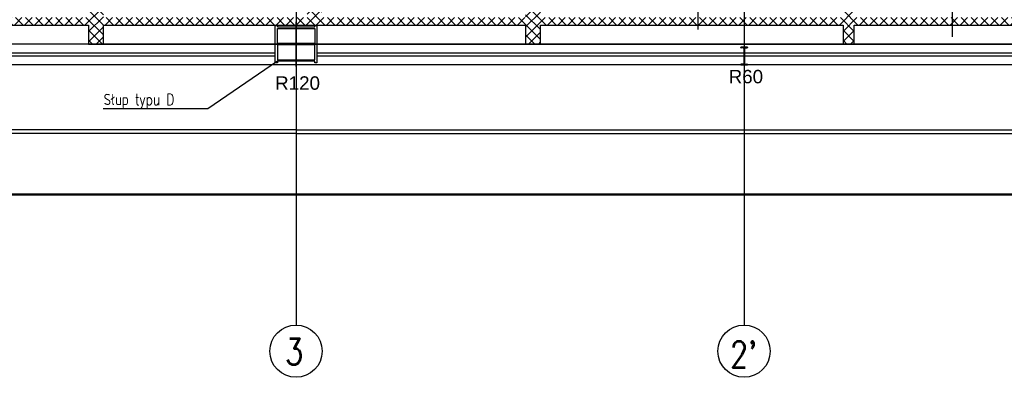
# Model space of a CAD drawing. Header units: centimetres. Extents: x -228435 to 111511, y -89367 to 428125.
# Tile 153 of 216: x -14240 to -1055, y 533 to 5328. Entities that reach past the tile are written whole.
import ezdxf

# ---------------------------------------------------------------- set-up
doc = ezdxf.new("R2010")
doc.units = ezdxf.units.CM
doc.header["$LTSCALE"] = 50
doc.linetypes.add('DASHDOT2', pattern=[12.7, 6.35, -3.175, 0, -3.175])
for name, color, linetype in [('ARCH_GK', 8, 'Continuous'), ('ARCH_INFO_ODPORNOŚĆ OGNIOWA', 8, 'Continuous'), ('ARCH_INFO_OPISY', 8, 'Continuous'), ('ARCH_INFO_OPISY_PRZEGRODY', 8, 'Continuous'), ('ARCH_INFO_OSIE_IST', 8, 'DASHDOT2'), ('ARCH_INFO_OSIE_OPISY_IST', 8, 'Continuous'), ('ARCH_MUROWANE_IST', 8, 'Continuous'), ('ARCH_PRZEKROJOWE_IST', 8, 'Continuous'), ('ARCH_STAL_IST', 8, 'Continuous'), ('bgde_urządzenia', 3, 'Continuous'), ('Osie rzutów$0$ARCH_INFO_OSIE_OPISY_IST', 8, 'Continuous')]:
    doc.layers.add(name, color=color, linetype=linetype)
doc.styles.add('Arial', font='ARIAL.TTF')
doc.styles.add('ROMANS-250-CM', font='romans.shx', dxfattribs={"width": 0.8, "height": 50})
doc.styles.add('ROMANS-50-CM', font='romans.shx', dxfattribs={"width": 0.8, "height": 10})
doc.dimstyles.new('ISO-25', dxfattribs={"dimtxt": 2.5, "dimasz": 2.5, "dimexe": 1.25, "dimexo": 0.625, "dimtad": 1, "dimtxsty": 'Standard', "dimcen": 2.5, "dimadec": 0, "dimazin": 0, "dimtfac": 1, "dimtmove": 0, "dimatfit": 3, "dimfxl": 0, "dimarcsym": 0})

# ---------------------------------------------------------------- blocks, each defined once
blk = doc.blocks.new('Osie rzutów')
at = {"layer": 'ARCH_INFO_OSIE_IST', "ltscale": 10}
for p, q in [((11060, 12510), (11060, 4623.3)), ((11660, 12510), (11660, 4623.3)), ((11060, 4970), (11060, 5030)), ((4436, 5000), (15156.5, 5000)), ((11090, 5000), (11030, 5000))]:
    blk.add_line(p, q, dxfattribs=at)
at = {"layer": 'ARCH_INFO_OSIE_OPISY_IST'}
for centre in [(11060, 4588.3), (11660, 4588.3)]:
    blk.add_circle(centre, 35, dxfattribs=at)
at = {"layer": 'ARCH_INFO_OSIE_OPISY_IST', "style": 'ROMANS-250-CM', "width": 0.8}
for s, p in [('3', (11045.6, 4570.2)), ("2'", (11641.3, 4566.6))]:
    blk.add_text(s, height=35, dxfattribs=at).set_placement(p)

msp = doc.modelspace()

# ---------------------------------------------------------------- hatches: boundary and pattern name
at = {"layer": 'ARCH_GK', "linetype": 'Continuous', "lineweight": -3}
h = msp.add_hatch(dxfattribs=at)
h.set_pattern_fill('ANSI37', color=256, scale=30, angle=-360, style=0)
h.set_pattern_definition([(45, (-121140, -45000), (-67.35192, 67.35192), []), (135, (-121140, -45000), (-67.35192, -67.35192), [])])
h.paths.add_polyline_path([(-21000, 9385), (-21000, 9125), (-22040.00002, 9125), (-22040.00002, 8935), (-20810, 8935), (-20810, 9195), (-17520, 9195), (-17520, 8785), (-21885, 8785), (-21885, 5255), (-17520, 5255), (-17520, 5000), (-17370, 5000), (-17370, 5255), (-15970, 5255), (-13320, 5255), (-13320, 5000), (-13120, 5000), (-13120, 5255), (-7465, 5255), (-7465, 5000), (-7265, 5000), (-7265, 5255), (-3215, 5255), (-3215, 5000), (-3065, 5000), (-3065, 5255), (3210, 5255), (3210, 5000), (3410, 5000), (3410, 11345), (3210, 11345), (3210, 9385), (2525, 9385), (2525, 9185), (3210, 9185), (3210, 5355), (1375, 5355), (1375, 9185), (1375, 9385), (1225, 9385), (-8228.75, 9385), (-8228.75, 9045), (-8228.75, 8945), (-7465, 8945), (-7465, 7327), (-7265, 7327), (-7265, 8945), (-3215, 8945), (-3215, 7305), (-3065, 7305), (-3065, 7850), (-3065, 8945), (1225, 8945), (1225, 5355), (-3065, 5355), (-3065, 6075), (-3215, 6075), (-3215, 5355), (-7265, 5355), (-7265, 5825), (-7465, 5825), (-7465, 5355), (-10192.5, 5355), (-10192.5, 8945), (-9428.75, 8945), (-9428.75, 9045), (-9428.75, 9385), (-11156.25, 9385), (-11156.25, 9045), (-11156.25, 8945), (-10392.5, 8945), (-10392.5, 5355), (-13120, 5355), (-13120, 5825), (-13320, 5825), (-13320, 5355), (-16070, 5355), (-17370, 5355), (-17370, 6075), (-17520, 6075), (-17520, 5355), (-21810, 5355), (-21810, 8685), (-17520, 8685), (-17520, 7305), (-17370, 7305), (-17370, 8945), (-13320, 8945), (-13320, 7327), (-13120, 7327), (-13120, 8945), (-12356.25, 8945), (-12356.25, 9045), (-12356.25, 9385)])
h.paths.add_polyline_path([(-13320, 9195), (-13320, 9045), (-17370, 9045), (-17370, 9195)], flags=16)
h.paths.add_polyline_path([(-13120, 9195), (-12431.25, 9195), (-12431.25, 9045), (-13120, 9045)], flags=16)
h.paths.add_polyline_path([(-11081.25, 9195), (-10392.5, 9195), (-10392.5, 9045), (-11081.25, 9045)], flags=16)
h.paths.add_polyline_path([(-10192.5, 9195), (-9503.75, 9195), (-9503.75, 9045), (-10192.5, 9045)], flags=16)
h.paths.add_polyline_path([(-8153.75, 9195), (-7465, 9195), (-7465, 9045), (-8153.75, 9045)], flags=16)
h.paths.add_polyline_path([(-7265, 9195), (-3215, 9195), (-3215, 9045), (-7265, 9045)], flags=16)
h.paths.add_polyline_path([(-3065, 9195), (1225, 9195), (1225, 9045), (-3065, 9045)], flags=16)

# ---------------------------------------------------------------- linework, layer by layer
for p, q in [((-15970, 5255, 630), (-13320, 5255, 630)), ((-13320, 5255, 630), (-13320, 5000, 630)), ((-13120, 5000, 630), (-13120, 5255, 630)), ((-13120, 5255, 630), (-7465, 5255, 630)), ((-7465, 5255, 630), (-7465, 5000, 630)), ((-7265, 5000, 630), (-7265, 5255, 630)), ((-7265, 5255, 630), (-3215, 5255, 630)), ((-3215, 5255, 630), (-3215, 5000, 630)), ((-3065, 5000, 630), (-3065, 5255, 630)), ((-3065, 5255, 630), (3210, 5255, 630)), ((-13320, 5000, 630), (-13120, 5000, 630)), ((-7465, 5000, 630), (-7265, 5000, 630)), ((-3215, 5000, 630), (-3065, 5000, 630))]:
    msp.add_line(p, q, dxfattribs=at)
at = {"layer": 'ARCH_INFO_OPISY_PRZEGRODY', "elevation": 630}
for points in [[(-5159.95301, 5784.63583), (-5159.95301, 5196.01553)], [(-1754.37193, 5784.63583), (-1754.37193, 5096.05555)]]:
    msp.add_lwpolyline(points, dxfattribs=at)
at = {"layer": 'ARCH_MUROWANE_IST', "ltscale": 4}
for p, q in [((-10820, 5000, 630), (-22260, 5000, 630)), ((-10820, 4880, 630), (-22260, 4880, 630)), ((1180, 5000, 630), (-10260, 5000, 630)), ((1180, 4880, 630), (-10260, 4880, 630)), ((-10820, 4840, 630), (-22260, 4840, 630)), ((1180, 4840, 630), (-10260, 4840, 630)), ((-13071.72773, 4720, 630), (-39021.72773, 4720, 630)), ((3410, 4720, 630), (-22540, 4720, 630))]:
    msp.add_line(p, q, dxfattribs=at)
at = {"layer": 'ARCH_PRZEKROJOWE_IST', "ltscale": 4, "elevation": 630}
for points in [[(-10540, 3800), (1460, 3799.98414), (2460, 2799.98414), (3460, 3799.98414), (3460, 4750)], [(-10540, 3850.00001), (1480.71068, 3849.98414), (2460, 2870.69481), (3410, 3820.69481), (3410, 4750)], [(-10540, 3800.01508), (-22700, 3799.98414), (-23700, 2799.98414), (-24700, 3799.98414), (-24700, 4400)], [(-10540, 3850.00001), (-22720.71068, 3849.98414), (-23700, 2870.69481), (-24650, 3820.69481), (-24650, 4400)]]:
    msp.add_lwpolyline(points, dxfattribs=at)
at = {"layer": 'ARCH_STAL_IST'}
for p, q in [((-4585, 4956.2, 630), (-4585, 4960, 630)), ((-4585, 4960, 630), (-4495, 4960, 630)), ((-4495, 4960, 630), (-4585, 4960, 630)), ((-4585, 4960, 630), (-4585, 4956.2, 630)), ((-4548.2, 4944.23591, 630), (-4577.5, 4948.7, 630)), ((-4543.7, 4939.73591, 630), (-4543.7, 4740.26409, 630)), ((-4536.3, 4939.73591, 630), (-4536.3, 4740.26409, 630)), ((-4531.8, 4944.23591, 630), (-4502.5, 4948.7, 630)), ((-4495, 4960, 630), (-4495, 4956.2, 630)), ((-4536.3, 4840, 630), (-4543.7, 4840, 630)), ((-4585, 4723.8, 630), (-4585, 4720, 630)), ((-4585, 4720, 630), (-4585, 4723.8, 630)), ((-4585, 4720, 630), (-4495, 4720, 630)), ((-4495, 4720, 630), (-4585, 4720, 630)), ((-4548.2, 4735.76409, 630), (-4577.5, 4731.3, 630)), ((-4531.8, 4735.76409, 630), (-4502.5, 4731.3, 630)), ((-4495, 4720, 630), (-4495, 4723.8, 630))]:
    msp.add_line(p, q, dxfattribs=at)
at = {"layer": 'ARCH_STAL_IST', "elevation": 630}
for points in [[(-10820, 4750), (-10820, 5250), (-10790, 5250), (-10790, 5230), (-10290, 5230), (-10290, 5250), (-10260, 5250), (-10260, 4750), (-10290, 4750), (-10290, 4770), (-10790, 4770), (-10790, 4750)], [(-10290, 5010), (-10790, 5010), (-10790, 5210), (-10290, 5210)], [(-10790, 4790), (-10290, 4790), (-10290, 4990), (-10790, 4990)]]:
    msp.add_lwpolyline(points, close=True, dxfattribs=at)
at = {"layer": 'ARCH_STAL_IST'}
for centre, radius, start, end in [((-4577.5, 4956.2, 630), 7.5, 180, 270), ((-4577.5, 4956.2, 630), 7.5, 180, 270), ((-4548.2, 4939.73591, 630), 4.5, 0, 90), ((-4531.8, 4939.73591, 630), 4.5, 90, 180), ((-4502.5, 4956.2, 630), 7.5, 270, 0), ((-4577.5, 4723.8, 630), 7.5, 90, 180), ((-4577.5, 4723.8, 630), 7.5, 90, 180), ((-4548.2, 4740.26409, 630), 4.5, 270, 0), ((-4531.8, 4740.26409, 630), 4.5, 180, 270), ((-4502.5, 4723.8, 630), 7.5, 0, 90)]:
    msp.add_arc(centre, radius, start, end, dxfattribs=at)
at = {"layer": 'bgde_urządzenia', "lineweight": 50}
msp.add_lwpolyline([(-23828.6725, 10370.22405), (4201.98022, 10370.22405), (4201.98022, 2984.35562), (-23828.6725, 2984.35562)], close=True, dxfattribs=at)

# ---------------------------------------------------------------- block references
at = {"layer": 'Osie rzutów$0$ARCH_INFO_OSIE_OPISY_IST', "xscale": 10, "yscale": 10, "zscale": 10}
msp.add_blockref('Osie rzutów', (-121140, -45000, 630), dxfattribs=at)

# ---------------------------------------------------------------- texts
at = {"layer": 'ARCH_INFO_ODPORNOŚĆ OGNIOWA', "char_height": 180, "width": 3036.6124481, "attachment_point": 5, "style": 'Arial'}
for s, insert in [('\\PR60', (-4515.93705, 4713.04331, 630)), ('\\PR120', (-10519.1266, 4626.67449, 630))]:
    msp.add_mtext(s, dxfattribs=dict(at, insert=insert))
at = {"layer": 'ARCH_INFO_OPISY', "insert": (-13115.30463, 4333.43745, 630), "char_height": 150, "width": 6265.3267976, "attachment_point": 1, "style": 'ROMANS-50-CM'}
msp.add_mtext('Słup typu D', dxfattribs=at)

# ---------------------------------------------------------------- leaders
at = {"layer": 'ARCH_INFO_OPISY'}
msp.add_leader([(-10789.20532, 4770, 630), (-11722.69982, 4129.95592, 630), (-13120.87801, 4129.95592, 630)], dimstyle='ISO-25', override={"dimscale": 5, "dimasz": 2, "dimtad": 0, "dimldrblk": 'Dot'}, dxfattribs=at)

doc.saveas('drawing.dxf')
